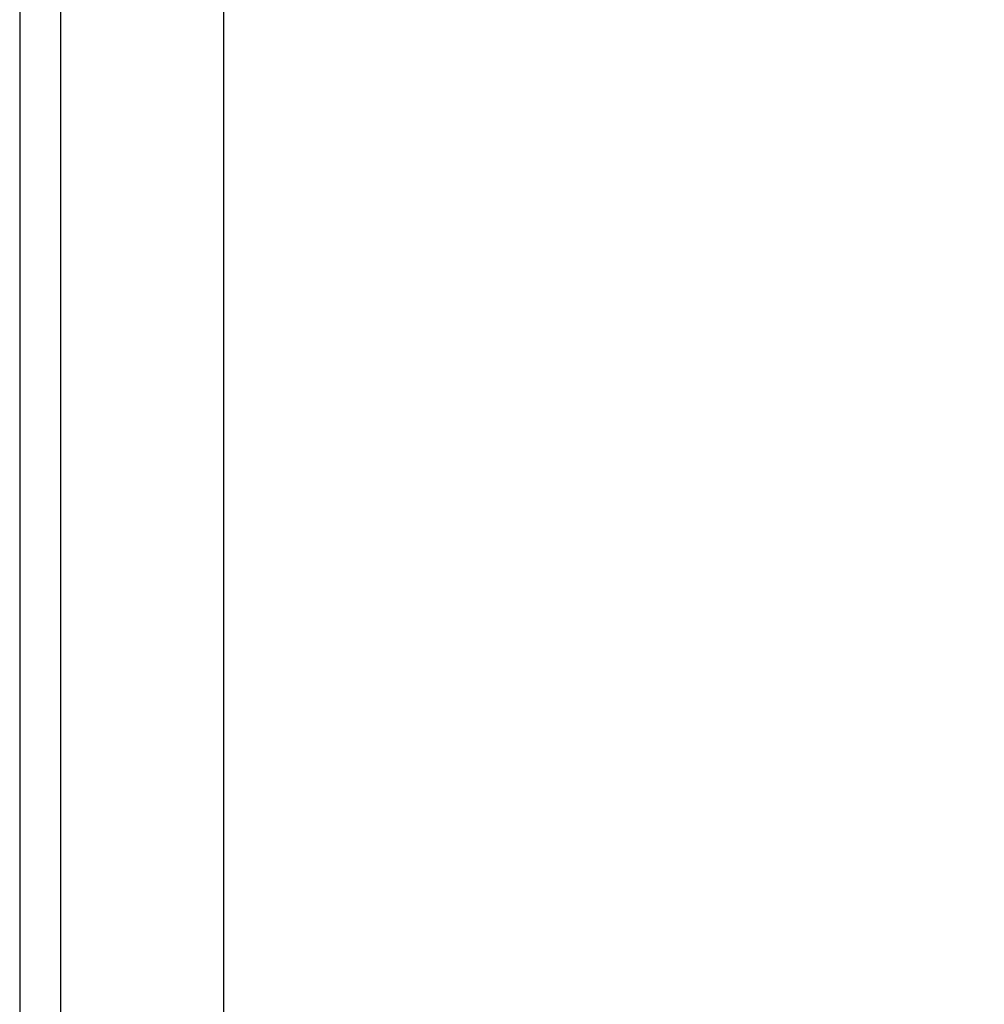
# Model space of a CAD drawing. Header units: inches. Extents: x 0 to 152, y -25 to 98.
# Tile 75 of 88: x 108.76 to 113.5, y 41.35 to 46.19. Entities that reach past the tile are written whole.
import ezdxf

# ---------------------------------------------------------------- set-up
doc = ezdxf.new("R2010")
doc.units = ezdxf.units.IN
doc.header["$LTSCALE"] = 9.095314
doc.header["$MEASUREMENT"] = 0
for name, color, linetype, lineweight in [('Dimensions(ANSI)', 7, 'Continuous', 25), ('Visible Edges(ANSI)', 7, 'Continuous', 25), ('Visible Tangent Edges(ANSI)', 7, 'Continuous', 25)]:
    doc.layers.add(name, color=color, linetype=linetype, lineweight=lineweight)
doc.styles.add('Dimension-ANSI', font='arialbd.ttf')
doc.dimstyles.new('INCH-ANSI', dxfattribs={"dimscale": 9.095314, "dimtxt": 0.12, "dimasz": 0.098425, "dimexe": 0.04, "dimexo": 0.04, "dimgap": 0.031496, "dimtad": 0, "dimtih": 1, "dimtoh": 1, "dimdec": 3, "dimrnd": 1e-08, "dimzin": 0, "dimdsep": 46, "dimtxsty": 'Dimension-ANSI', "dimcen": 0.09, "dimdle": 0.312, "dimclrd": 179, "dimclre": 179, "dimclrt": 7, "dimadec": 1, "dimazin": 0, "dimtfac": 1, "dimtdec": 3, "dimtofl": 0, "dimtmove": 0, "dimatfit": 3, "dimfxl": 1, "dimtolj": 1, "dimtzin": 4, "dimlwd": 25, "dimlwe": 25, "dimarcsym": 0})

# ---------------------------------------------------------------- blocks, each defined once
blk = doc.blocks.new('*D19')
at = {"layer": 'Defpoints', "color": 0, "linetype": 'Continuous', "transparency": 16777216}
for p in [(109.7624, 70.8223), (112.3587, 70.8223), (109.7624, 33.5806)]:
    blk.add_point(p, dxfattribs=at)
at = {"layer": 'Dimensions(ANSI)', "color": 179, "linetype": 'Continuous', "lineweight": 25, "true_color": 0x262658, "transparency": 16777216}
blk.add_line((110.1262, 70.8223), (112.3587, 70.8223), dxfattribs=at)
at = {"layer": 'Dimensions(ANSI)', "color": 7, "linetype": 'Continuous', "lineweight": 25, "transparency": 16777216, "insert": (114.9252, 70.8223), "char_height": 1.09144, "attachment_point": 5, "style": 'Dimension-ANSI'}
blk.add_mtext('\\A1;29.803', dxfattribs=at)

msp = doc.modelspace()

# ---------------------------------------------------------------- linework, layer by layer
at = {"layer": 'Visible Edges(ANSI)'}
for p, q in [((108.7627, 70.6212), (108.7627, 33.7817)), ((109.7624, 70.6212), (109.7624, 33.7817))]:
    msp.add_line(p, q, dxfattribs=at)
at = {"layer": 'Visible Tangent Edges(ANSI)'}
msp.add_line((108.9639, 33.7817), (108.9639, 70.6212), dxfattribs=at)

# ---------------------------------------------------------------- dimensions: what is measured, and where the dimension line sits
at = {"layer": 'Dimensions(ANSI)', "color": 179, "linetype": 'Continuous', "lineweight": 25, "true_color": 0x262658}
dim = msp.add_ordinate_dim(feature_location=(109.7624, 70.8223), offset=(2.5963, 0), dtype=0, origin=(109.7624, 33.5806), dimstyle='INCH-ANSI', override={"dimgap": 0.031496, "dimtad": 0, "dimdec": 3, "dimlfac": 0.800257, "dimtol": 0, "dimlim": 0, "dimtp": 0, "dimtm": 0, "dimtdec": 3}, dxfattribs=at)
dim.commit()
dim.dimension.update_dxf_attribs({"geometry": '*D19', "text_midpoint": (114.9252, 70.8223)})

doc.saveas('drawing.dxf')
